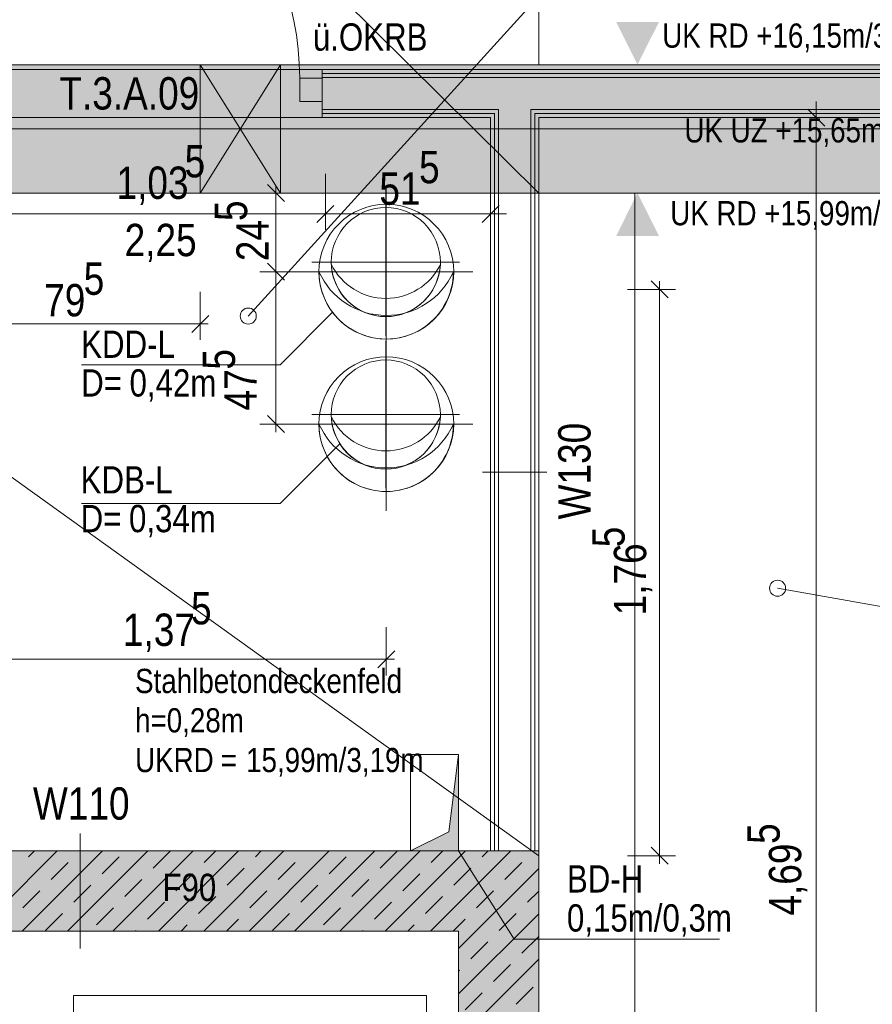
# Model space of a CAD drawing. Extents: x -620 to 3480, y 62 to 1112.
# Tile 62 of 76: x -461 to -408, y 717 to 778. Entities that reach past the tile are written whole.
import ezdxf
from ezdxf.lldxf.tags import DXFTag

# ---------------------------------------------------------------- set-up
doc = ezdxf.new("R2010")
doc.units = 0
doc.layers.get('0').update_dxf_attribs({"lineweight": 13})
for name, color, linetype, lineweight, true_color in [('00 -Bauelemente -Dämmung innen', 7, 'Continuous', 9, 0xff7fe6), ('00 -Bauelemente -Gipskarton', 7, 'Continuous', 9, 0xff7fe6), ('00_Beschriftung UZ', 3, 'Continuous', 13, 0x00ff00), ('30 -34 Innenwände- 1 tragend', 7, 'Continuous', 13, 0xdd0806), ('30 -34 Innenwände- 11 Durchbruch', 4, 'Continuous', 9, 0x00ffff), ('30 -34 Innenwände- 2 nichttragend', 7, 'Continuous', 18, 0xff7fe6), ('30 -34 Innenwände- 4 Türen_Fenster', 7, 'Continuous', 15, 0x9955ff), ('30 -35 Decken- 1 Konstruktion-Träger- Stahlbeton', 7, 'grob-A06GA2HT8I', 13, 0x33aa00), ('30 -35 Decken- 1 Konstruktion-Träger- Stahlbeton -Ortbeton', 7, 'grob-A06GA2HT8I', 13, 0x33aa00), ('30 -35 Decken- 11 Bodendurchbruch', 7, 'Continuous', 15, 0x599559), ('30 -35 Decken- 11 Durchbruch', 5, 'Continuous', 15, 0x0000ff), ('60- 61 allgemeine Ausstattung- 1 Möbel', 7, 'Continuous', 9, 0x00cccc), ('70 -72 Beschriftung- 1 Beschriftung allgemein', 7, 'Continuous', 9, 0xff6633), ('70 -75 Raumstempel-2 Verweislinie', 3, 'Continuous', 9, 0x00ff00), ('70 -76 Bemaßung- 2 Allgemein', 7, 'Continuous', 5, 0x6666cc), ('iwb_Schraffur_F90_feuerbestaendig', 1, 'Continuous', 13, 0xff0000), ('iwb_Schraffur_Unterzug', 7, 'Continuous', 5, 0xffffcc)]:
    doc.layers.add(name, color=color, linetype=linetype, lineweight=lineweight, true_color=true_color)
for name, color, linetype, lineweight in [('70 -71 Achsen- 1 Gebäudeachsen', 7, 'STRICHPUNKT2-A06GA2HU8I', 18), ('70 -75 Raumstempel- 3 Wandstempel', 7, 'Continuous', 50), ('Keine', 7, 'Continuous', 9)]:
    doc.layers.add(name, color=color, linetype=linetype, lineweight=lineweight)
doc.styles.get("Standard").update_dxf_attribs({"font": 'ARIALN.TTF'})
tags = doc.linetypes.add('grob-A06GA2HT8I', pattern=[14, 3, -8, 3]).pattern_tags.tags
tags[8:9] = [DXFTag(74, 4), DXFTag(75, 0), DXFTag(340, '0'), DXFTag(46, 0.0), DXFTag(50, 0.0), DXFTag(44, 0.0), DXFTag(45, 0.0)]
tags[6:7] = [DXFTag(74, 4), DXFTag(75, 0), DXFTag(340, '0'), DXFTag(46, 0.0), DXFTag(50, 0.0), DXFTag(44, 0.0), DXFTag(45, 0.0)]
tags[4:5] = [DXFTag(74, 4), DXFTag(75, 0), DXFTag(340, '0'), DXFTag(46, 0.0), DXFTag(50, 0.0), DXFTag(44, 0.0), DXFTag(45, 0.0)]
tags = doc.linetypes.add('STRICHPUNKT2-A06GA2HU8I', pattern=[12.7, 6.35, -3.175, 0, -3.175]).pattern_tags.tags
tags[10:11] = [DXFTag(74, 4), DXFTag(75, 0), DXFTag(340, '0'), DXFTag(46, 0.0), DXFTag(50, 0.0), DXFTag(44, 0.0), DXFTag(45, 0.0)]
tags[8:9] = [DXFTag(74, 4), DXFTag(75, 0), DXFTag(340, '0'), DXFTag(46, 0.0), DXFTag(50, 0.0), DXFTag(44, 0.0), DXFTag(45, 0.0)]
tags[6:7] = [DXFTag(74, 4), DXFTag(75, 0), DXFTag(340, '0'), DXFTag(46, 0.0), DXFTag(50, 0.0), DXFTag(44, 0.0), DXFTag(45, 0.0)]
tags[4:5] = [DXFTag(74, 4), DXFTag(75, 0), DXFTag(340, '0'), DXFTag(46, 0.0), DXFTag(50, 0.0), DXFTag(44, 0.0), DXFTag(45, 0.0)]

# ---------------------------------------------------------------- blocks, each defined once
blk = doc.blocks.new('Referenz-A06GA2HW8I')
at = {"layer": '00 -Bauelemente -Dämmung innen', "color": 0, "linetype": 'Continuous', "lineweight": -2, "ltscale": 0.13}
for p, q in [((-442.185, 774.68), (-332.685, 774.68)), ((-442.185, 772.68), (-431.185, 772.68)), ((-431.185, 726.48), (-431.185, 772.68)), ((-429.185, 772.68), (-374.585, 772.68)), ((-429.185, 726.48), (-429.185, 772.68))]:
    blk.add_line(p, q, dxfattribs=at)
at = {"layer": '00 -Bauelemente -Gipskarton', "color": 0, "linetype": 'Continuous', "lineweight": -2, "ltscale": 0.13}
for p, q in [((-442.185, 775.18), (-332.685, 775.18)), ((-442.185, 774.93), (-332.685, 774.93)), ((-442.185, 774.68), (-332.685, 774.68)), ((-442.185, 772.68), (-431.185, 772.68)), ((-431.185, 726.48), (-431.185, 772.68)), ((-429.185, 726.48), (-429.185, 772.68)), ((-429.185, 772.68), (-374.585, 772.68)), ((-442.185, 772.43), (-431.435, 772.43)), ((-442.185, 772.18), (-431.685, 772.18)), ((-431.685, 726.48), (-431.685, 772.18)), ((-431.435, 726.48), (-431.435, 772.43)), ((-428.935, 726.48), (-428.935, 772.43)), ((-428.935, 772.43), (-374.835, 772.43)), ((-428.685, 772.18), (-375.085, 772.18)), ((-428.685, 726.48), (-428.685, 772.18))]:
    blk.add_line(p, q, dxfattribs=at)
at = {"layer": '00_Beschriftung UZ', "color": 0, "lineweight": -2}
for points in [[(-423.858, 778.151), (-422.526, 775.48), (-421.187, 778.149)], [(-423.858, 772.81), (-422.526, 775.48), (-421.187, 772.811)], [(-423.858, 770.151), (-422.526, 767.48), (-421.187, 770.149)], [(-423.858, 764.81), (-422.526, 767.48), (-421.187, 764.811)]]:
    blk.add_solid(points, dxfattribs=at)
at = {"layer": '30 -34 Innenwände- 1 tragend', "color": 0, "lineweight": -2}
for p, q in [((-470.685, 726.48), (-428.685, 726.48)), ((-463.71, 721.48), (-458.71, 726.48)), ((-463.71, 721.48), (-458.71, 726.48)), ((-460.882, 721.48), (-455.882, 726.48)), ((-460.882, 721.48), (-455.882, 726.48)), ((-460.491, 726.114), (-460.124, 726.48)), ((-460.491, 726.114), (-460.124, 726.48)), ((-458.053, 721.48), (-453.053, 726.48)), ((-458.053, 721.48), (-453.053, 726.48)), ((-457.309, 726.467), (-457.296, 726.48)), ((-457.309, 726.467), (-457.296, 726.48)), ((-455.895, 725.053), (-454.834, 726.114)), ((-455.895, 725.053), (-454.834, 726.114)), ((-455.225, 721.48), (-450.225, 726.48)), ((-455.225, 721.48), (-450.225, 726.48)), ((-452.713, 725.407), (-451.652, 726.467)), ((-452.713, 725.407), (-451.652, 726.467)), ((-452.396, 721.48), (-447.396, 726.48)), ((-452.396, 721.48), (-447.396, 726.48)), ((-449.568, 721.48), (-444.568, 726.48)), ((-449.568, 721.48), (-444.568, 726.48)), ((-449.531, 725.76), (-448.811, 726.48)), ((-449.531, 725.76), (-448.811, 726.48)), ((-446.74, 721.48), (-441.74, 726.48)), ((-446.74, 721.48), (-441.74, 726.48)), ((-446.349, 726.114), (-445.982, 726.48)), ((-446.349, 726.114), (-445.982, 726.48)), ((-443.911, 721.48), (-438.911, 726.48)), ((-443.911, 721.48), (-438.911, 726.48)), ((-443.167, 726.467), (-443.154, 726.48)), ((-443.167, 726.467), (-443.154, 726.48)), ((-441.752, 725.053), (-440.692, 726.114)), ((-441.752, 725.053), (-440.692, 726.114)), ((-441.083, 721.48), (-436.083, 726.48)), ((-441.083, 721.48), (-436.083, 726.48)), ((-438.57, 725.407), (-437.51, 726.467)), ((-438.57, 725.407), (-437.51, 726.467)), ((-438.254, 721.48), (-433.254, 726.48)), ((-438.254, 721.48), (-433.254, 726.48)), ((-435.426, 721.48), (-430.426, 726.48)), ((-435.426, 721.48), (-430.426, 726.48)), ((-435.388, 725.76), (-434.669, 726.48)), ((-435.388, 725.76), (-434.669, 726.48)), ((-432.206, 726.114), (-431.84, 726.48)), ((-432.206, 726.114), (-431.84, 726.48)), ((-429.024, 726.467), (-429.012, 726.48)), ((-429.024, 726.467), (-429.012, 726.48)), ((-428.685, 726.48), (-428.685, 664.48)), ((-459.077, 724.7), (-458.016, 725.76)), ((-459.077, 724.7), (-458.016, 725.76)), ((-448.116, 724.346), (-447.056, 725.407)), ((-448.116, 724.346), (-447.056, 725.407)), ((-444.934, 724.7), (-443.874, 725.76)), ((-444.934, 724.7), (-443.874, 725.76)), ((-433.974, 724.346), (-432.914, 725.407)), ((-433.974, 724.346), (-432.914, 725.407)), ((-433.685, 720.393), (-428.685, 725.393)), ((-433.685, 720.393), (-428.685, 725.393)), ((-430.792, 724.7), (-429.732, 725.76)), ((-430.792, 724.7), (-429.732, 725.76)), ((-454.48, 723.639), (-453.42, 724.7)), ((-454.48, 723.639), (-453.42, 724.7)), ((-451.298, 723.992), (-450.238, 725.053)), ((-451.298, 723.992), (-450.238, 725.053)), ((-440.338, 723.639), (-439.278, 724.7)), ((-440.338, 723.639), (-439.278, 724.7)), ((-437.156, 723.992), (-436.096, 725.053)), ((-437.156, 723.992), (-436.096, 725.053)), ((-457.662, 723.285), (-456.602, 724.346)), ((-457.662, 723.285), (-456.602, 724.346)), ((-443.52, 723.285), (-442.46, 724.346)), ((-443.52, 723.285), (-442.46, 724.346)), ((-460.844, 722.932), (-459.784, 723.992)), ((-460.844, 722.932), (-459.784, 723.992)), ((-449.884, 722.578), (-448.823, 723.639)), ((-449.884, 722.578), (-448.823, 723.639)), ((-446.702, 722.932), (-445.641, 723.992)), ((-446.702, 722.932), (-445.641, 723.992)), ((-435.742, 722.578), (-434.681, 723.639)), ((-435.742, 722.578), (-434.681, 723.639)), ((-432.56, 722.932), (-431.499, 723.992)), ((-432.56, 722.932), (-431.499, 723.992)), ((-429.378, 723.285), (-428.685, 723.979)), ((-429.378, 723.285), (-428.685, 723.979)), ((-456.248, 721.871), (-455.187, 722.932)), ((-456.248, 721.871), (-455.187, 722.932)), ((-453.066, 722.225), (-452.005, 723.285)), ((-453.066, 722.225), (-452.005, 723.285)), ((-442.106, 721.871), (-441.045, 722.932)), ((-442.106, 721.871), (-441.045, 722.932)), ((-438.924, 722.225), (-437.863, 723.285)), ((-438.924, 722.225), (-437.863, 723.285)), ((-459.43, 721.518), (-458.369, 722.578)), ((-459.43, 721.518), (-458.369, 722.578)), ((-445.288, 721.518), (-444.227, 722.578)), ((-445.288, 721.518), (-444.227, 722.578)), ((-433.685, 717.565), (-428.685, 722.565)), ((-433.685, 717.565), (-428.685, 722.565)), ((-431.146, 721.518), (-430.085, 722.578)), ((-431.146, 721.518), (-430.085, 722.578)), ((-450.982, 721.48), (-450.591, 721.871)), ((-450.982, 721.48), (-450.591, 721.871)), ((-448.154, 721.48), (-447.409, 722.225)), ((-448.154, 721.48), (-447.409, 722.225)), ((-436.84, 721.48), (-436.449, 721.871)), ((-436.84, 721.48), (-436.449, 721.871)), ((-434.012, 721.48), (-433.267, 722.225)), ((-434.012, 721.48), (-433.267, 722.225)), ((-465.685, 721.48), (-433.685, 721.48)), ((-453.811, 721.48), (-453.773, 721.518)), ((-453.811, 721.48), (-453.773, 721.518)), ((-439.669, 721.48), (-439.631, 721.518)), ((-439.669, 721.48), (-439.631, 721.518)), ((-433.685, 721.48), (-433.685, 669.48)), ((-429.732, 720.103), (-428.685, 721.15)), ((-429.732, 720.103), (-428.685, 721.15)), ((-432.914, 719.75), (-431.853, 720.811)), ((-432.914, 719.75), (-431.853, 720.811)), ((-433.685, 714.736), (-428.685, 719.736)), ((-433.685, 714.736), (-428.685, 719.736)), ((-431.499, 718.336), (-430.439, 719.396)), ((-431.499, 718.336), (-430.439, 719.396)), ((-433.685, 718.979), (-433.621, 719.043)), ((-433.685, 718.979), (-433.621, 719.043)), ((-430.085, 716.921), (-429.024, 717.982)), ((-430.085, 716.921), (-429.024, 717.982)), ((-433.267, 716.568), (-432.206, 717.629)), ((-433.267, 716.568), (-432.206, 717.629))]:
    blk.add_line(p, q, dxfattribs=at)
at = {"layer": '30 -34 Innenwände- 1 tragend', "color": 0, "linetype": 'Continuous', "lineweight": -2, "ltscale": 0.13}
for p, q in [((-465.385, 726.48), (-428.685, 726.48)), ((-428.685, 726.48), (-428.685, 664.48)), ((-465.685, 721.48), (-433.685, 721.48)), ((-433.685, 721.48), (-433.685, 669.48))]:
    blk.add_line(p, q, dxfattribs=at)
at = {"layer": '30 -34 Innenwände- 11 Durchbruch', "color": 0, "linetype": 'Continuous', "lineweight": -2, "ltscale": 0.13}
for p, q in [((-449.785, 767.48), (-449.785, 775.48)), ((-449.785, 775.48), (-444.785, 767.48)), ((-444.785, 775.48), (-449.785, 767.48)), ((-449.785, 775.48), (-444.785, 775.48)), ((-444.785, 775.48), (-449.785, 767.48)), ((-444.785, 767.48), (-449.785, 775.48)), ((-444.785, 767.48), (-444.785, 775.48)), ((-449.785, 767.48), (-444.785, 767.48))]:
    blk.add_line(p, q, dxfattribs=at)
at = {"layer": '30 -34 Innenwände- 11 Durchbruch', "color": 0, "lineweight": -2}
for points in [[(-449.785, 767.48), (-449.785, 775.48), (-447.285, 771.48)], [(-444.785, 767.48), (-447.285, 771.48), (-444.785, 775.48)]]:
    blk.add_solid(points, dxfattribs=at)
at = {"layer": '30 -34 Innenwände- 2 nichttragend', "color": 0, "linetype": 'Continuous', "lineweight": -2, "ltscale": 0.13}
for p, q in [((-442.185, 774.93), (-442.185, 775.18)), ((-442.185, 774.93), (-442.185, 775.18)), ((-442.185, 775.18), (-332.685, 775.18)), ((-442.185, 774.68), (-442.185, 774.93)), ((-442.185, 772.18), (-442.185, 774.93)), ((-442.185, 772.68), (-442.185, 774.68)), ((-442.185, 772.43), (-442.185, 772.68)), ((-442.185, 772.18), (-442.185, 772.43)), ((-442.185, 772.18), (-431.685, 772.18)), ((-431.685, 726.48), (-431.685, 772.18)), ((-428.685, 726.48), (-428.685, 772.18)), ((-428.685, 772.18), (-375.085, 772.18))]:
    blk.add_line(p, q, dxfattribs=at)
at = {"layer": '30 -34 Innenwände- 4 Türen_Fenster', "color": 0, "linetype": 'grob-A06GA2HT8I', "lineweight": -2, "ltscale": 0.13}
for p, q in [((-462.685, 775.18), (-442.185, 775.18)), ((-462.685, 772.18), (-442.185, 772.18))]:
    blk.add_line(p, q, dxfattribs=at)
at = {"layer": '30 -34 Innenwände- 4 Türen_Fenster', "color": 0, "linetype": 'Continuous', "lineweight": -2, "ltscale": 0.13}
for p, q in [((-443.585, 774.64), (-442.185, 774.64)), ((-443.585, 773.18), (-443.585, 774.64)), ((-442.185, 774.64), (-442.185, 773.18)), ((-442.185, 773.18), (-443.585, 773.18))]:
    blk.add_line(p, q, dxfattribs=at)
at = {"layer": '30 -34 Innenwände- 4 Türen_Fenster', "color": 0, "linetype": 'grob-A06GA2HT8I', "lineweight": -2, "ltscale": 0.13}
blk.add_ellipse((-461.285, 774.64), major_axis=(17.7, 0), ratio=1, start_param=0, end_param=1.570796, dxfattribs=at)
at = {"layer": '30 -35 Decken- 1 Konstruktion-Träger- Stahlbeton', "color": 0, "lineweight": -2}
for p, q in [((-561.186, 775.48), (-2.685, 775.48)), ((-561.186, 767.48), (-2.685, 767.48))]:
    blk.add_line(p, q, dxfattribs=at)
at = {"layer": '30 -35 Decken- 1 Konstruktion-Träger- Stahlbeton -Ortbeton', "color": 0, "linetype": 'grob-A06GA2HT8I', "lineweight": -2, "ltscale": 0.13}
for p, q in [((-428.685, 610.48), (-428.685, 767.48)), ((-428.685, 767.48), (-422.685, 767.48)), ((-422.685, 767.48), (-422.685, 610.48))]:
    blk.add_line(p, q, dxfattribs=at)
at = {"layer": '30 -35 Decken- 11 Bodendurchbruch', "color": 0, "linetype": 'grob-A06GA2HT8I', "lineweight": -2, "ltscale": 0.13}
for p, q in [((-438.218, 767.779), (-438.218, 758.579)), ((-442.818, 763.179), (-433.618, 763.179)), ((-438.218, 758.278), (-438.218, 749.078)), ((-442.818, 753.678), (-433.618, 753.678))]:
    blk.add_line(p, q, dxfattribs=at)
at = {"layer": '30 -35 Decken- 11 Bodendurchbruch', "color": 0, "linetype": 'Continuous', "lineweight": -2, "ltscale": 0.13}
for p, q in [((-439.519, 766.321), (-439.205, 766.433)), ((-439.205, 766.433), (-438.881, 766.514)), ((-438.881, 766.514), (-438.551, 766.563)), ((-438.551, 766.563), (-438.218, 766.579)), ((-438.218, 766.579), (-437.885, 766.563)), ((-437.885, 766.563), (-437.555, 766.514)), ((-437.555, 766.514), (-437.231, 766.433)), ((-437.231, 766.433), (-436.917, 766.321)), ((-440.375, 765.808), (-440.107, 766.006)), ((-440.107, 766.006), (-439.821, 766.178)), ((-439.821, 766.178), (-439.519, 766.321)), ((-436.917, 766.321), (-436.615, 766.178)), ((-436.615, 766.178), (-436.329, 766.006)), ((-436.329, 766.006), (-436.061, 765.808)), ((-441.045, 765.068), (-440.846, 765.336)), ((-440.846, 765.336), (-440.622, 765.583)), ((-440.622, 765.583), (-440.375, 765.808)), ((-436.061, 765.808), (-435.814, 765.583)), ((-435.814, 765.583), (-435.59, 765.336)), ((-435.59, 765.336), (-435.391, 765.068)), ((-441.359, 764.48), (-441.216, 764.782)), ((-441.216, 764.782), (-441.045, 765.068)), ((-435.391, 765.068), (-435.219, 764.782)), ((-435.219, 764.782), (-435.077, 764.48)), ((-441.553, 763.843), (-441.471, 764.166)), ((-441.471, 764.166), (-441.359, 764.48)), ((-435.077, 764.48), (-434.964, 764.166)), ((-434.964, 764.166), (-434.883, 763.843)), ((-441.618, 763.179), (-441.602, 763.513)), ((-441.602, 763.513), (-441.553, 763.843)), ((-434.883, 763.843), (-434.834, 763.513)), ((-434.834, 763.513), (-434.818, 763.179)), ((-441.602, 762.846), (-441.618, 763.179)), ((-441.553, 762.516), (-441.602, 762.846)), ((-434.834, 762.846), (-434.883, 762.516)), ((-434.818, 763.179), (-434.834, 762.846)), ((-441.471, 762.192), (-441.553, 762.516)), ((-441.359, 761.878), (-441.471, 762.192)), ((-434.964, 762.192), (-435.077, 761.878)), ((-434.883, 762.516), (-434.964, 762.192)), ((-441.216, 761.577), (-441.359, 761.878)), ((-441.045, 761.29), (-441.216, 761.577)), ((-435.219, 761.577), (-435.391, 761.29)), ((-435.077, 761.878), (-435.219, 761.577)), ((-440.846, 761.022), (-441.045, 761.29)), ((-440.622, 760.775), (-440.846, 761.022)), ((-435.59, 761.022), (-435.814, 760.775)), ((-435.391, 761.29), (-435.59, 761.022)), ((-440.375, 760.551), (-440.622, 760.775)), ((-440.107, 760.352), (-440.375, 760.551)), ((-439.821, 760.181), (-440.107, 760.352)), ((-436.329, 760.352), (-436.615, 760.181)), ((-436.061, 760.551), (-436.329, 760.352)), ((-435.814, 760.775), (-436.061, 760.551)), ((-439.519, 760.038), (-439.821, 760.181)), ((-439.205, 759.926), (-439.519, 760.038)), ((-438.881, 759.845), (-439.205, 759.926)), ((-438.551, 759.796), (-438.881, 759.845)), ((-438.218, 759.779), (-438.551, 759.796)), ((-437.885, 759.796), (-438.218, 759.779)), ((-437.555, 759.845), (-437.885, 759.796)), ((-437.231, 759.926), (-437.555, 759.845)), ((-436.917, 760.038), (-437.231, 759.926)), ((-436.615, 760.181), (-436.917, 760.038)), ((-440.107, 756.505), (-439.821, 756.676)), ((-439.821, 756.676), (-439.519, 756.819)), ((-439.519, 756.819), (-439.205, 756.931)), ((-439.205, 756.931), (-438.881, 757.012)), ((-438.881, 757.012), (-438.551, 757.061)), ((-438.551, 757.061), (-438.218, 757.078)), ((-438.218, 757.078), (-437.885, 757.061)), ((-437.885, 757.061), (-437.555, 757.012)), ((-437.555, 757.012), (-437.231, 756.931)), ((-437.231, 756.931), (-436.917, 756.819)), ((-436.917, 756.819), (-436.615, 756.676)), ((-436.615, 756.676), (-436.329, 756.505)), ((-440.846, 755.834), (-440.622, 756.082)), ((-440.622, 756.082), (-440.375, 756.306)), ((-440.375, 756.306), (-440.107, 756.505)), ((-436.329, 756.505), (-436.061, 756.306)), ((-436.061, 756.306), (-435.814, 756.082)), ((-435.814, 756.082), (-435.59, 755.834)), ((-441.216, 755.28), (-441.045, 755.566)), ((-441.045, 755.566), (-440.846, 755.834)), ((-435.59, 755.834), (-435.391, 755.566)), ((-435.391, 755.566), (-435.219, 755.28)), ((-441.471, 754.665), (-441.359, 754.979)), ((-441.359, 754.979), (-441.216, 755.28)), ((-435.219, 755.28), (-435.077, 754.979)), ((-435.077, 754.979), (-434.964, 754.665)), ((-441.602, 754.011), (-441.553, 754.341)), ((-441.553, 754.341), (-441.471, 754.665)), ((-434.964, 754.665), (-434.883, 754.341)), ((-434.883, 754.341), (-434.834, 754.011)), ((-441.618, 753.678), (-441.602, 754.011)), ((-441.602, 753.344), (-441.618, 753.678)), ((-434.834, 754.011), (-434.818, 753.678)), ((-434.818, 753.678), (-434.834, 753.344)), ((-441.553, 753.014), (-441.602, 753.344)), ((-441.471, 752.691), (-441.553, 753.014)), ((-434.883, 753.014), (-434.964, 752.691)), ((-434.834, 753.344), (-434.883, 753.014)), ((-441.359, 752.376), (-441.471, 752.691)), ((-441.216, 752.075), (-441.359, 752.376)), ((-435.077, 752.376), (-435.219, 752.075)), ((-434.964, 752.691), (-435.077, 752.376)), ((-444.806, 748.133), (-441.087, 751.853)), ((-441.045, 751.789), (-441.216, 752.075)), ((-440.846, 751.521), (-441.045, 751.789)), ((-435.391, 751.789), (-435.59, 751.521)), ((-435.219, 752.075), (-435.391, 751.789)), ((-440.622, 751.273), (-440.846, 751.521)), ((-440.375, 751.049), (-440.622, 751.273)), ((-435.814, 751.273), (-436.061, 751.049)), ((-435.59, 751.521), (-435.814, 751.273)), ((-440.107, 750.851), (-440.375, 751.049)), ((-439.821, 750.679), (-440.107, 750.851)), ((-439.519, 750.536), (-439.821, 750.679)), ((-439.205, 750.424), (-439.519, 750.536)), ((-436.917, 750.536), (-437.231, 750.424)), ((-436.615, 750.679), (-436.917, 750.536)), ((-436.329, 750.851), (-436.615, 750.679)), ((-436.061, 751.049), (-436.329, 750.851)), ((-438.881, 750.343), (-439.205, 750.424)), ((-438.551, 750.294), (-438.881, 750.343)), ((-438.218, 750.278), (-438.551, 750.294)), ((-437.885, 750.294), (-438.218, 750.278)), ((-437.555, 750.343), (-437.885, 750.294)), ((-437.231, 750.424), (-437.555, 750.343)), ((-457.177, 748.133), (-444.806, 748.133)), ((-436.685, 726.48), (-436.685, 732.48)), ((-436.685, 732.48), (-433.685, 732.48)), ((-433.685, 732.48), (-434.285, 727.68)), ((-433.685, 732.48), (-434.285, 727.68)), ((-433.685, 726.48), (-433.685, 732.48)), ((-434.285, 727.68), (-436.685, 726.48)), ((-434.285, 727.68), (-436.685, 726.48)), ((-436.685, 726.48), (-433.685, 726.48)), ((-433.685, 726.48), (-430.225, 720.979)), ((-430.225, 720.979), (-417.415, 720.979))]:
    blk.add_line(p, q, dxfattribs=at)
for centre, major_axis, end_param in [((-438.21, 764.707), (-3.397, -1.684), 2.218307), ((-438.212, 763.177), (-3.395, -0.154), 3.047944), ((-438.21, 755.205), (-3.397, -1.684), 2.218307), ((-438.212, 753.676), (-3.395, -0.154), 3.047944)]:
    blk.add_ellipse(centre, major_axis=major_axis, ratio=1, start_param=0, end_param=end_param, dxfattribs=at)
at = {"layer": '30 -35 Decken- 11 Bodendurchbruch', "color": 0, "lineweight": -2}
for points in [[(-433.685, 726.48), (-434.285, 727.68), (-433.685, 732.48)], [(-434.285, 726.48), (-436.685, 726.48), (-434.285, 727.68)], [(-434.285, 726.48), (-434.285, 727.68), (-433.685, 726.48)]]:
    blk.add_solid(points, dxfattribs=at)
at = {"layer": '30 -35 Decken- 11 Durchbruch', "color": 0, "linetype": 'grob-A06GA2HT8I', "lineweight": -2, "ltscale": 0.13}
for p, q in [((-438.185, 767.98), (-438.185, 757.18)), ((-443.585, 762.58), (-432.785, 762.58)), ((-438.185, 758.48), (-438.185, 747.68)), ((-443.585, 753.08), (-432.785, 753.08))]:
    blk.add_line(p, q, dxfattribs=at)
at = {"layer": '30 -35 Decken- 11 Durchbruch', "color": 0, "linetype": 'Continuous', "lineweight": -2, "ltscale": 0.13}
for p, q in [((-440.165, 766.284), (-439.792, 766.46)), ((-439.792, 766.46), (-439.404, 766.599)), ((-439.404, 766.599), (-439.004, 766.699)), ((-439.004, 766.699), (-438.596, 766.76)), ((-438.596, 766.76), (-438.185, 766.78)), ((-438.185, 766.78), (-437.773, 766.76)), ((-437.773, 766.76), (-437.365, 766.699)), ((-437.365, 766.699), (-436.966, 766.599)), ((-436.966, 766.599), (-436.577, 766.46)), ((-436.577, 766.46), (-436.205, 766.284)), ((-441.155, 765.55), (-440.849, 765.827)), ((-440.849, 765.827), (-440.518, 766.072)), ((-440.518, 766.072), (-440.165, 766.284)), ((-436.205, 766.284), (-435.851, 766.072)), ((-435.851, 766.072), (-435.52, 765.827)), ((-435.52, 765.827), (-435.215, 765.55)), ((-441.677, 764.914), (-441.431, 765.245)), ((-441.431, 765.245), (-441.155, 765.55)), ((-435.215, 765.55), (-434.938, 765.245)), ((-434.938, 765.245), (-434.693, 764.914)), ((-441.889, 764.56), (-441.677, 764.914)), ((-434.693, 764.914), (-434.481, 764.56)), ((-442.204, 763.799), (-442.065, 764.187)), ((-442.065, 764.187), (-441.889, 764.56)), ((-434.481, 764.56), (-434.304, 764.187)), ((-434.304, 764.187), (-434.166, 763.799)), ((-442.365, 762.992), (-442.304, 763.4)), ((-442.304, 763.4), (-442.204, 763.799)), ((-434.166, 763.799), (-434.065, 763.4)), ((-434.065, 763.4), (-434.005, 762.992)), ((-442.385, 762.58), (-442.365, 762.992)), ((-434.005, 762.992), (-433.985, 762.58)), ((-442.365, 762.168), (-442.385, 762.58)), ((-442.304, 761.761), (-442.365, 762.168)), ((-434.005, 762.168), (-434.065, 761.761)), ((-433.985, 762.58), (-434.005, 762.168)), ((-442.204, 761.361), (-442.304, 761.761)), ((-434.065, 761.761), (-434.166, 761.361)), ((-442.065, 760.973), (-442.204, 761.361)), ((-441.889, 760.6), (-442.065, 760.973)), ((-434.304, 760.973), (-434.481, 760.6)), ((-434.166, 761.361), (-434.304, 760.973)), ((-441.677, 760.247), (-441.889, 760.6)), ((-434.481, 760.6), (-434.693, 760.247)), ((-444.806, 756.782), (-441.555, 760.033)), ((-441.431, 759.916), (-441.677, 760.247)), ((-441.155, 759.61), (-441.431, 759.916)), ((-434.938, 759.916), (-435.215, 759.61)), ((-434.693, 760.247), (-434.938, 759.916)), ((-440.849, 759.334), (-441.155, 759.61)), ((-440.518, 759.088), (-440.849, 759.334)), ((-440.165, 758.876), (-440.518, 759.088)), ((-435.851, 759.088), (-436.205, 758.876)), ((-435.52, 759.334), (-435.851, 759.088)), ((-435.215, 759.61), (-435.52, 759.334)), ((-439.792, 758.7), (-440.165, 758.876)), ((-439.404, 758.561), (-439.792, 758.7)), ((-439.004, 758.461), (-439.404, 758.561)), ((-438.596, 758.4), (-439.004, 758.461)), ((-437.365, 758.461), (-437.773, 758.4)), ((-436.966, 758.561), (-437.365, 758.461)), ((-436.577, 758.7), (-436.966, 758.561)), ((-436.205, 758.876), (-436.577, 758.7)), ((-438.185, 758.38), (-438.596, 758.4)), ((-437.773, 758.4), (-438.185, 758.38)), ((-439.004, 757.199), (-438.596, 757.26)), ((-438.596, 757.26), (-438.185, 757.28)), ((-438.185, 757.28), (-437.773, 757.26)), ((-437.773, 757.26), (-437.365, 757.199)), ((-457.177, 756.782), (-444.806, 756.782)), ((-440.518, 756.572), (-440.165, 756.784)), ((-440.165, 756.784), (-439.792, 756.96)), ((-439.792, 756.96), (-439.404, 757.099)), ((-439.404, 757.099), (-439.004, 757.199)), ((-437.365, 757.199), (-436.966, 757.099)), ((-436.966, 757.099), (-436.577, 756.96)), ((-436.577, 756.96), (-436.205, 756.784)), ((-436.205, 756.784), (-435.851, 756.572)), ((-441.431, 755.745), (-441.155, 756.05)), ((-441.155, 756.05), (-440.849, 756.327)), ((-440.849, 756.327), (-440.518, 756.572)), ((-435.851, 756.572), (-435.52, 756.327)), ((-435.52, 756.327), (-435.215, 756.05)), ((-435.215, 756.05), (-434.938, 755.745)), ((-441.889, 755.06), (-441.677, 755.414)), ((-441.677, 755.414), (-441.431, 755.745)), ((-434.938, 755.745), (-434.693, 755.414)), ((-434.693, 755.414), (-434.481, 755.06)), ((-442.065, 754.687), (-441.889, 755.06)), ((-434.481, 755.06), (-434.304, 754.687)), ((-442.304, 753.9), (-442.204, 754.299)), ((-442.204, 754.299), (-442.065, 754.687)), ((-434.304, 754.687), (-434.166, 754.299)), ((-434.166, 754.299), (-434.065, 753.9)), ((-442.365, 753.492), (-442.304, 753.9)), ((-434.065, 753.9), (-434.005, 753.492)), ((-442.385, 753.08), (-442.365, 753.492)), ((-442.365, 752.668), (-442.385, 753.08)), ((-434.005, 753.492), (-433.985, 753.08)), ((-433.985, 753.08), (-434.005, 752.668)), ((-442.304, 752.261), (-442.365, 752.668)), ((-434.005, 752.668), (-434.065, 752.261)), ((-442.204, 751.861), (-442.304, 752.261)), ((-442.065, 751.473), (-442.204, 751.861)), ((-434.166, 751.861), (-434.304, 751.473)), ((-434.065, 752.261), (-434.166, 751.861)), ((-441.889, 751.1), (-442.065, 751.473)), ((-441.677, 750.747), (-441.889, 751.1)), ((-434.481, 751.1), (-434.693, 750.747)), ((-434.304, 751.473), (-434.481, 751.1)), ((-441.431, 750.416), (-441.677, 750.747)), ((-434.693, 750.747), (-434.938, 750.416)), ((-441.155, 750.11), (-441.431, 750.416)), ((-440.849, 749.834), (-441.155, 750.11)), ((-435.215, 750.11), (-435.52, 749.834)), ((-434.938, 750.416), (-435.215, 750.11)), ((-440.518, 749.588), (-440.849, 749.834)), ((-440.165, 749.376), (-440.518, 749.588)), ((-439.792, 749.2), (-440.165, 749.376)), ((-436.205, 749.376), (-436.577, 749.2)), ((-435.851, 749.588), (-436.205, 749.376)), ((-435.52, 749.834), (-435.851, 749.588)), ((-439.404, 749.061), (-439.792, 749.2)), ((-439.004, 748.961), (-439.404, 749.061)), ((-438.596, 748.9), (-439.004, 748.961)), ((-438.185, 748.88), (-438.596, 748.9)), ((-437.773, 748.9), (-438.185, 748.88)), ((-437.365, 748.961), (-437.773, 748.9)), ((-436.966, 749.061), (-437.365, 748.961)), ((-436.577, 749.2), (-436.966, 749.061))]:
    blk.add_line(p, q, dxfattribs=at)
for centre, major_axis, end_param in [((-438.196, 762.569), (-4.188, 0.012), 3.144229), ((-438.193, 764.435), (-4.191, -1.855), 2.305448), ((-438.196, 753.069), (-4.188, 0.012), 3.144229), ((-438.193, 754.935), (-4.191, -1.855), 2.305448)]:
    blk.add_ellipse(centre, major_axis=major_axis, ratio=1, start_param=0, end_param=end_param, dxfattribs=at)
at = {"layer": '60- 61 allgemeine Ausstattung- 1 Möbel', "color": 0, "linetype": 'Continuous', "lineweight": -2, "ltscale": 0.13}
for p, q in [((-457.685, 673.48), (-457.685, 717.48)), ((-457.685, 717.48), (-435.685, 717.48)), ((-435.685, 717.48), (-435.685, 673.48))]:
    blk.add_line(p, q, dxfattribs=at)
at = {"layer": '70 -71 Achsen- 1 Gebäudeachsen', "color": 0, "linetype": 'STRICHPUNKT2-A06GA2HU8I', "lineweight": -2, "ltscale": 0.13}
blk.add_line((-561.186, 771.48), (86.255, 771.48), dxfattribs=at)
at = {"layer": '70 -72 Beschriftung- 1 Beschriftung allgemein', "color": 0, "linetype": 'grob-A06GA2HT8I', "lineweight": -2, "ltscale": 0.13}
for p, q in [((-497.385, 835.48), (-428.685, 767.48)), ((-428.685, 775.48), (-428.685, 835.48)), ((-497.385, 775.48), (-428.685, 726.18))]:
    blk.add_line(p, q, dxfattribs=at)
at = {"layer": '70 -75 Raumstempel- 3 Wandstempel', "color": 0, "linetype": 'Continuous', "lineweight": -2, "ltscale": 0.13}
blk.add_line((-428.185, 750.08), (-432.185, 750.08), dxfattribs=at)
at = {"layer": '70 -75 Raumstempel-2 Verweislinie', "color": 0, "linetype": 'Continuous', "lineweight": -2, "ltscale": 0.13}
for p, q in [((-423.032, 785.96), (-446.79, 759.816)), ((-413.793, 742.851), (-323.564, 726.769))]:
    blk.add_line(p, q, dxfattribs=at)
at = {"layer": '70 -75 Raumstempel-2 Verweislinie', "color": 0, "linetype": 'ByBlock', "lineweight": -2, "ltscale": 0.13}
for centre in [(-446.79, 759.816), (-413.793, 742.851)]:
    blk.add_circle(centre, 0.5, dxfattribs=at)
at = {"layer": '70 -76 Bemaßung- 2 Allgemein', "color": 0, "linetype": 'Continuous', "lineweight": -2, "ltscale": 0.13}
for p, q in [((-411.385, 773.18), (-411.385, 771.12)), ((-411.915, 772.711), (-410.854, 771.65)), ((-408.885, 772.18), (-412.385, 772.18)), ((-411.385, 771.12), (-411.385, 679.341)), ((-441.985, 768.68), (-441.985, 765.18)), ((-441.985, 768.68), (-441.985, 765.18)), ((-431.685, 768.68), (-431.685, 765.18)), ((-445.595, 768.011), (-444.534, 766.95)), ((-445.065, 767.98), (-445.065, 766.42)), ((-446.582, 767.48), (-446.065, 767.48)), ((-442.515, 765.65), (-441.454, 766.711)), ((-441.454, 766.711), (-442.515, 765.65)), ((-431.154, 766.711), (-432.215, 765.65)), ((-461.624, 766.18), (-443.045, 766.18)), ((-461.624, 766.18), (-460.564, 766.18)), ((-445.065, 763.641), (-445.065, 766.42)), ((-440.985, 766.18), (-443.045, 766.18)), ((-442.985, 766.18), (-440.924, 766.18)), ((-440.924, 766.18), (-432.745, 766.18)), ((-430.685, 766.18), (-432.745, 766.18)), ((-445.065, 762.08), (-445.065, 763.641)), ((-444.534, 762.05), (-445.595, 763.111)), ((-445.595, 763.111), (-444.534, 762.05)), ((-445.065, 763.08), (-445.065, 761.52)), ((-443.065, 762.58), (-446.065, 762.58)), ((-443.065, 762.58), (-446.065, 762.58)), ((-445.065, 754.141), (-445.065, 761.52)), ((-421.681, 762.011), (-420.62, 760.95)), ((-421.151, 761.98), (-421.151, 760.42)), ((-449.785, 761.326), (-449.785, 758.326)), ((-423.151, 761.48), (-420.151, 761.48)), ((-421.151, 727.241), (-421.151, 760.42)), ((-449.254, 759.856), (-450.315, 758.795)), ((-450.845, 759.326), (-464.624, 759.326)), ((-449.285, 759.326), (-450.845, 759.326)), ((-444.534, 752.55), (-445.595, 753.611)), ((-445.065, 752.58), (-445.065, 754.141)), ((-443.065, 753.08), (-446.065, 753.08)), ((-438.185, 740.421), (-438.185, 737.421)), ((-437.654, 738.952), (-438.715, 737.89)), ((-439.245, 738.421), (-464.624, 738.421)), ((-437.685, 738.421), (-439.245, 738.421)), ((-421.151, 725.68), (-421.151, 727.241)), ((-420.62, 725.65), (-421.681, 726.711)), ((-423.151, 726.18), (-420.151, 726.18))]:
    blk.add_line(p, q, dxfattribs=at)
at = {"layer": 'Keine', "color": 0, "lineweight": -2}
blk.add_line((-457.274, 727.565), (-457.274, 720.395), dxfattribs=at)
at = {"layer": '00_Beschriftung UZ', "color": 0, "linetype": 'Continuous', "lineweight": -2, "ltscale": 0.13, "char_height": 1.51033, "attachment_point": 1}
for s, insert in [('{\\fArial Narrow;UK RD +16,15m/3,35m}', (-420.984, 778.048)), ('{\\fArial Narrow;UK UZ +15,65m/2,85m}', (-419.603, 772.143)), ('{\\fArial Narrow;UK RD +15,99m/3,19m}', (-420.488, 766.981))]:
    blk.add_mtext(s, dxfattribs=dict(at, insert=insert))
at = {"layer": '30 -34 Innenwände- 11 Durchbruch', "color": 0, "linetype": 'Continuous', "lineweight": -2, "ltscale": 0.13, "insert": (-442.764, 778.056), "char_height": 1.7, "attachment_point": 1}
blk.add_mtext('{\\fArial Narrow;ü.OKRB}', dxfattribs=at)
at = {"layer": '30 -35 Decken- 11 Bodendurchbruch', "color": 0, "linetype": 'Continuous', "lineweight": -2, "ltscale": 0.13, "char_height": 1.7, "attachment_point": 1}
for s, insert in [('{\\fArial Narrow;KDB-L}', (-457.239, 750.456)), ('{\\fArial Narrow;D=}', (-457.239, 748.044)), ('{\\fArial Narrow;0,34m}', (-454.226, 748.044)), ('{\\fArial Narrow;BD-H}', (-426.926, 725.589)), ('{\\fArial Narrow;0,15m/0,3m}', (-426.926, 723.154))]:
    blk.add_mtext(s, dxfattribs=dict(at, insert=insert))
at = {"layer": '30 -35 Decken- 11 Durchbruch', "color": 0, "linetype": 'Continuous', "lineweight": -2, "ltscale": 0.13, "char_height": 1.7, "attachment_point": 1}
for s, insert in [('{\\fArial Narrow;KDD-L}', (-457.206, 758.91)), ('{\\fArial Narrow;D=}', (-457.206, 756.498)), ('{\\fArial Narrow;0,42m}', (-454.193, 756.498))]:
    blk.add_mtext(s, dxfattribs=dict(at, insert=insert))
at = {"layer": '70 -72 Beschriftung- 1 Beschriftung allgemein', "color": 0, "linetype": 'Continuous', "lineweight": -2, "ltscale": 0.13, "char_height": 1.51033, "attachment_point": 1}
for s, insert in [('{\\fArial Narrow;Stahlbetondeckenfeld}', (-453.847, 737.829)), ('{\\fArial Narrow;h=0,28m}', (-453.847, 735.375)), ('{\\fArial Narrow;UKRD}', (-453.847, 732.9)), ('{\\fArial Narrow;15,99m/3,19m}', (-446.925, 732.9)), ('{\\fArial Narrow;=}', (-448.507, 732.9))]:
    blk.add_mtext(s, dxfattribs=dict(at, insert=insert))
at = {"layer": '70 -72 Beschriftung- 1 Beschriftung allgemein', "color": 0, "linetype": 'Continuous', "lineweight": -2, "ltscale": 0.13, "insert": (-421.383, 689.09), "char_height": 1.51033, "attachment_point": 1, "rotation": 90}
blk.add_mtext('{\\fArial Narrow;Stahlbetonbalken b/h=30/28cm}', dxfattribs=at)
at = {"layer": '70 -75 Raumstempel- 3 Wandstempel', "color": 0, "linetype": 'Continuous', "lineweight": -2, "ltscale": 0.13, "insert": (-427.469, 747.138), "char_height": 2.01377, "attachment_point": 1, "rotation": 90}
blk.add_mtext('{\\fArial Narrow;W130}', dxfattribs=at)
at = {"layer": '70 -75 Raumstempel- 3 Wandstempel', "color": 0, "linetype": 'Continuous', "lineweight": -2, "ltscale": 0.13, "attachment_point": 1}
for s, insert, char_height in [('{\\fArial Narrow;W110}', (-460.216, 730.444), 2.01377), ('{\\fArial Narrow;F90}', (-452.145, 725.059), 1.7)]:
    blk.add_mtext(s, dxfattribs=dict(at, insert=insert, char_height=char_height))
at = {"layer": '70 -76 Bemaßung- 2 Allgemein', "color": 0, "linetype": 'Continuous', "lineweight": -2, "ltscale": 0.13, "char_height": 2.01377, "attachment_point": 1}
for s, insert in [('{\\fArial Narrow;5}', (-450.759, 770.473)), ('{\\fArial Narrow;5}', (-436.145, 770.108)), ('{\\fArial Narrow;1,03}', (-455.004, 769.13)), ('{\\fArial Narrow;51}', (-438.618, 768.766)), ('{\\fArial Narrow;2,25}', (-454.499, 765.562)), ('{\\fArial Narrow;5}', (-457.051, 763.154)), ('{\\fArial Narrow;79}', (-459.512, 761.811)), ('{\\fArial Narrow;5}', (-450.359, 742.614)), ('{\\fArial Narrow;1,37}', (-454.604, 741.271))]:
    blk.add_mtext(s, dxfattribs=dict(at, insert=insert))
at = {"layer": '70 -76 Bemaßung- 2 Allgemein', "color": 0, "linetype": 'Continuous', "lineweight": -2, "ltscale": 0.13, "char_height": 2.01377, "attachment_point": 1, "rotation": 90}
for s, insert in [('{\\fArial Narrow;5}', (-448.876, 765.734)), ('{\\fArial Narrow;24}', (-447.533, 763.233)), ('{\\fArial Narrow;5}', (-449.631, 756.475)), ('{\\fArial Narrow;47}', (-448.289, 753.933)), ('{\\fArial Narrow;5}', (-425.344, 745.406)), ('{\\fArial Narrow;1,76}', (-424.001, 741.161)), ('{\\fArial Narrow;5}', (-415.677, 726.916)), ('{\\fArial Narrow;4,69}', (-414.335, 722.45))]:
    blk.add_mtext(s, dxfattribs=dict(at, insert=insert))
at = {"layer": 'Keine', "color": 0, "linetype": 'Continuous', "lineweight": -2, "ltscale": 0.13, "insert": (-458.565, 774.701), "char_height": 2.01377, "attachment_point": 1}
blk.add_mtext('{\\fArial Narrow;T.3.A.09}', dxfattribs=at)
blk = doc.blocks.new('Referenz-A06GA2HY8I')
at = {"layer": 'iwb_Schraffur_F90_feuerbestaendig', "linetype": 'Continuous', "ltscale": 0.13}
blk.add_hatch(color=256, dxfattribs=at).paths.add_polyline_path([(-494.185, 775.48), (-465.685, 775.48), (-465.685, 726.48), (-428.685, 726.48), (-428.685, 664.48), (-437.685, 664.48), (-437.685, 669.48), (-433.685, 669.48), (-433.685, 721.48), (-465.685, 721.48), (-465.685, 669.48), (-455.685, 669.48), (-455.685, 664.48), (-465.685, 664.48), (-465.685, 642.78), (-492.885, 642.78), (-492.885, 629.88), (-494.485, 629.88), (-494.485, 642.78), (-497.385, 642.78), (-497.385, 647.78), (-470.685, 647.78), (-470.685, 767.48), (-494.185, 767.48)])
at = {"layer": 'iwb_Schraffur_Unterzug', "linetype": 'Continuous', "ltscale": 0.13}
for points in [[(-561.186, 775.48), (-2.685, 775.48), (-2.685, 767.48)], [(-561.186, 775.48), (-2.685, 767.48), (-561.186, 769.746)], [(-561.186, 769.746), (-2.685, 767.48), (-561.186, 767.48)]]:
    blk.add_solid(points, dxfattribs=at)

msp = doc.modelspace()

# ---------------------------------------------------------------- block references
at = {"color": 8, "lineweight": 13, "ltscale": 0.13, "true_color": 0x808080}
msp.add_blockref('Referenz-A06GA2HW8I', (0, 0), dxfattribs=at)
at = {"color": 8, "lineweight": 25, "ltscale": 0.25, "true_color": 0x808080}
msp.add_blockref('Referenz-A06GA2HY8I', (0, 0), dxfattribs=at)

doc.saveas('drawing.dxf')
